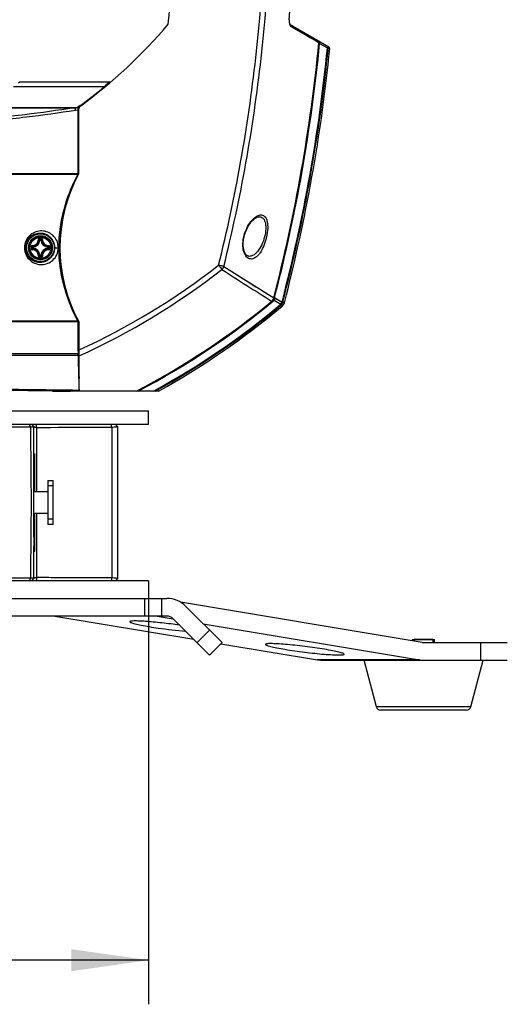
# Model space of a CAD drawing. Header units: millimetres. Extents: x 0 to 420, y 0 to 297.
# Tile 32 of 100: x 108 to 130, y 134 to 178. Entities that reach past the tile are written whole.
import ezdxf

# ---------------------------------------------------------------- set-up
doc = ezdxf.new("R2010")
doc.units = ezdxf.units.MM
doc.header["$LTSCALE"] = 23.1
doc.layers.get('0').update_dxf_attribs({"linetype": 'CONTINUOUS'})
for name, color, linetype in [('02___PRT_ALL_AXES', 7, 'CONTINUOUS'), ('06___PRT_ALL_SURFS', 7, 'CONTINUOUS'), ('AXES', 7, 'CONTINUOUS'), ('DIM_PILOTEES', 7, 'CONTINUOUS')]:
    doc.layers.add(name, color=color, linetype=linetype)
doc.styles.get("Standard").update_dxf_attribs({"font": 'txt', "width": 0.7})
doc.styles.add('TEXTSTYLE_4', font='txt')
doc.dimstyles.new('DIMSTYLE_5', dxfattribs={"dimtxt": 2.5, "dimasz": 3.5, "dimexe": 2, "dimexo": 0, "dimtad": 1, "dimlfac": 5, "dimdsep": 46, "dimtxsty": 'Standard', "dimblk": '_FILLED', "dimblk1": '_FILLED', "dimblk2": '_FILLED', "dimcen": 0, "dimazin": 2, "dimtp": 0.5, "dimtm": 0.5, "dimtfac": 1, "dimtofl": 0, "dimtmove": 0, "dimatfit": 3, "dimldrblk": '_FILLED', "dimfxl": 0, "dimtolj": 1, "dimarcsym": 0})

# ---------------------------------------------------------------- blocks, each defined once
blk = doc.blocks.new('_FILLED')
at = {"color": 0, "linetype": 'ByBlock'}
blk.add_solid([(0, 0), (-1, 0.143), (-1, -0.143)], dxfattribs=at)
blk = doc.blocks.new('*D13')
at = {"layer": 'DIM_PILOTEES', "color": 2, "linetype": 'Continuous'}
for p, q in [((79.75, 152.111), (79.75, 133.711)), ((113.35, 152.111), (113.35, 133.711)), ((79.75, 135.711), (96.55, 135.711)), ((113.35, 135.711), (96.55, 135.711))]:
    blk.add_line(p, q, dxfattribs=at)
at = {"layer": 'DIM_PILOTEES', "color": 2, "linetype": 'Continuous', "xscale": 3.5, "yscale": 3.5, "zscale": 3.5, "rotation": 180}
blk.add_blockref('_FILLED', (79.75, 135.711), dxfattribs=at)
at = {"layer": 'DIM_PILOTEES', "color": 2, "linetype": 'Continuous', "xscale": 3.5, "yscale": 3.5, "zscale": 3.5}
blk.add_blockref('_FILLED', (113.35, 135.711), dxfattribs=at)
at = {"layer": 'DIM_PILOTEES', "color": 2, "linetype": 'Continuous', "insert": (96.55, 138.836), "char_height": 2.5, "width": 13.03571, "attachment_point": 2, "line_spacing_factor": 0.9, "style": 'TEXTSTYLE_4'}
blk.add_mtext('{\\ftxt;\\W0.0001;\\H0.0001;\\~}{\\ftxt;\\W1.3333333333;\\H2.5; }{\\ftxt;\\W0.0001;\\H0.0001;\\~}{\\ftxt;\\W0.0001;\\H0.0001;\\~}{\\ftxt;\\W2.1428571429;\\H2.5; }{\\ftxt;\\W0.0001;\\H0.0001;\\~}', dxfattribs=at)

msp = doc.modelspace()

# ---------------------------------------------------------------- linework, layer by layer
at = {"color": 7, "linetype": 'Continuous'}
for p, q in [((119.7385, 178.3247), (119.7397, 178.3511)), ((119.7612, 178.1579), (119.7565, 178.1709)), ((119.7725, 178.1368), (121.5214, 177.1271)), ((119.7734, 178.1358), (119.7733, 178.1358)), ((119.8089, 178.0441), (119.9935, 177.9383)), ((119.8089, 178.0441), (121.0751, 177.3167)), ((121.0751, 177.3167), (121.1098, 177.2783)), ((121.1098, 177.2783), (121.465, 177.0731)), ((121.465, 177.0731), (121.5035, 177.0692)), ((121.5035, 177.0692), (121.5709, 177.0305)), ((107.5081, 175.5103), (107.4488, 175.4655)), ((111.5801, 175.5103), (107.5081, 175.5103)), ((111.5801, 175.5103), (111.3839, 175.3452)), ((111.5794, 175.5097), (111.5565, 175.4902)), ((111.5801, 175.5103), (111.5794, 175.5097)), ((111.3292, 175.2999), (107.2284, 175.2999)), ((111.3839, 175.3452), (111.3783, 175.3406)), ((82.936, 174.3652), (110.1647, 174.3652)), ((83.1372, 174.3545), (109.9636, 174.3545)), ((83.1373, 174.3531), (109.9635, 174.3531)), ((110.1572, 174.3577), (109.9636, 174.3545)), ((109.9636, 174.3531), (109.9636, 174.3545)), ((110.0323, 174.2545), (110.1548, 174.2565)), ((110.2494, 174.4543), (110.1279, 174.3652)), ((110.1522, 174.3828), (110.1281, 174.3652)), ((110.2498, 174.4543), (110.1522, 174.3828)), ((110.1548, 171.3769), (110.1548, 174.2565)), ((110.1647, 174.3652), (110.1572, 174.3577)), ((110.1647, 174.3652), (110.1647, 173.3179)), ((110.1804, 174.2756), (110.1804, 171.3457)), ((110.1804, 173.4007), (110.1647, 173.4007)), ((110.1647, 173.3179), (110.1804, 173.3179)), ((110.1654, 171.4519), (110.1654, 173.3179)), ((110.1602, 171.4519), (110.1654, 171.4519)), ((110.1602, 171.4519), (110.1602, 171.3769)), ((110.1445, 171.3352), (82.9456, 171.3352)), ((82.946, 171.3698), (110.1545, 171.3698)), ((110.1444, 171.3349), (110.149, 171.3321)), ((110.1548, 171.3769), (110.1602, 171.3769)), ((110.1602, 171.3937), (110.1804, 171.3973)), ((109.5507, 169.8519), (109.5453, 169.8519)), ((109.5776, 169.9608), (109.5787, 169.9644)), ((109.5787, 169.9604), (109.5798, 169.964)), ((109.5787, 169.9604), (109.6085, 169.9552)), ((108.4279, 168.3532), (108.408, 168.3543)), ((108.4279, 168.3731), (108.4729, 168.3731)), ((108.4279, 168.3532), (108.4279, 168.3731)), ((108.428, 168.3532), (108.4727, 168.3532)), ((108.4729, 168.3532), (108.4729, 168.3731)), ((108.4729, 168.3532), (108.4927, 168.3543)), ((107.7622, 168.0112), (107.7211, 168.0112)), ((108.1084, 168.0337), (108.0885, 168.0337)), ((108.0885, 167.9888), (108.0885, 168.0337)), ((108.1084, 167.9888), (108.0885, 167.9888)), ((108.1084, 168.0337), (108.1073, 168.0536)), ((108.1084, 167.9888), (108.1073, 167.9689)), ((108.1084, 167.9889), (108.1084, 168.0336)), ((108.7924, 168.0337), (108.7934, 168.0536)), ((108.7924, 168.0337), (108.8123, 168.0337)), ((108.7924, 168.0336), (108.7924, 167.9889)), ((108.7924, 167.9888), (108.8123, 167.9888)), ((108.7924, 167.9888), (108.7934, 167.9689)), ((108.8123, 168.0337), (108.8123, 167.9888)), ((109.0952, 168.0112), (109.262, 168.0112)), ((108.4279, 167.6692), (108.408, 167.6682)), ((108.4279, 167.6692), (108.4279, 167.6494)), ((108.4729, 167.6494), (108.4279, 167.6494)), ((108.4727, 167.6692), (108.428, 167.6692)), ((108.4729, 167.6692), (108.4927, 167.6682)), ((108.4729, 167.6692), (108.4729, 167.6494)), ((117.9115, 167.6207), (117.9109, 167.6207)), ((116.7642, 167.1608), (119.0289, 165.742)), ((109.5507, 166.1706), (109.5453, 166.1706)), ((109.5851, 166.0373), (109.5824, 166.046)), ((109.5835, 166.0463), (109.6146, 166.0463)), ((109.5862, 166.0376), (109.5835, 166.0463)), ((119.0506, 165.6314), (119.3429, 165.447)), ((119.1106, 165.726), (119.4024, 165.541)), ((119.3486, 165.4014), (119.4114, 165.3614)), ((119.446, 165.5553), (119.5091, 165.5159)), ((110.1545, 164.6527), (82.936, 164.6527)), ((110.1445, 164.6873), (82.945, 164.6873)), ((110.1602, 164.6456), (110.1548, 164.6456)), ((110.1548, 164.6456), (110.1548, 163.2115)), ((110.1602, 164.5706), (110.1602, 164.6456)), ((110.1602, 164.6305), (110.1771, 164.6275)), ((110.1654, 164.5706), (110.1602, 164.5706)), ((110.1647, 164.5932), (110.1647, 164.6275)), ((110.1654, 163.5793), (110.1654, 164.5706)), ((110.2104, 161.5112), (110.2104, 164.6124)), ((110.1654, 163.5793), (110.2104, 163.5793)), ((96.5504, 163.1426), (110.1554, 163.1438)), ((110.1682, 163.2667), (110.2104, 163.2719)), ((110.2023, 162.095), (110.2104, 162.0964)), ((110.2023, 162.025), (110.2023, 162.095)), ((110.2023, 162.0712), (110.2104, 162.0712)), ((110.2023, 162.025), (110.2089, 162.0183)), ((109.267, 161.5112), (109.809, 161.5112)), ((113.8032, 161.5112), (110.1804, 161.5112)), ((110.2017, 161.53), (110.2012, 161.5377)), ((110.2089, 161.5183), (110.2024, 161.5249)), ((108.008, 159.8757), (100.4978, 159.8757)), ((108.008, 159.8757), (107.9436, 160.0112)), ((108.1504, 159.9112), (108.0504, 160.0112)), ((108.1504, 154.9038), (108.1504, 159.9112)), ((108.282, 159.8514), (108.2478, 160.0112)), ((108.282, 156.9612), (108.282, 159.8514)), ((111.6872, 159.8625), (111.653, 160.0112)), ((111.6872, 159.8625), (111.6872, 153.06)), ((111.9504, 159.9112), (111.8504, 160.0112)), ((111.9504, 159.9112), (111.9504, 153.0112)), ((108.1504, 158.6612), (108.1904, 158.6612)), ((108.1904, 156.9612), (108.1904, 158.6612)), ((108.7904, 157.4612), (109.0304, 157.4612)), ((108.7904, 157.4612), (108.7904, 155.4612)), ((109.0304, 157.2112), (108.7904, 157.2112)), ((109.0304, 155.4612), (109.0304, 157.4612)), ((108.1904, 156.9612), (108.7904, 156.9612)), ((108.7904, 155.9612), (108.1904, 155.9612)), ((108.1904, 154.2612), (108.1904, 155.9612)), ((108.282, 153.0711), (108.282, 155.9612)), ((109.0304, 155.7112), (108.7904, 155.7112)), ((109.0304, 155.4612), (108.7904, 155.4612)), ((108.1504, 154.7599), (108.1504, 154.3617)), ((108.1504, 153.0112), (108.1504, 154.3397)), ((108.1504, 154.2612), (108.1904, 154.2612)), ((113.3504, 152.9112), (79.7504, 152.9112)), ((100.4978, 153.0468), (108.008, 153.0468)), ((108.008, 153.0468), (107.9436, 152.9112)), ((108.1504, 153.0112), (108.0504, 152.9112)), ((108.282, 153.0711), (108.2478, 152.9112)), ((111.6872, 153.06), (111.653, 152.9112)), ((111.9504, 153.0112), (111.8504, 152.9112)), ((113.3504, 152.9112), (113.3504, 152.1112)), ((78.9161, 152.1112), (114.1847, 152.1112)), ((113.1792, 151.3112), (113.1792, 152.1112)), ((113.9527, 151.3112), (113.9527, 152.1112)), ((125.7601, 150.1112), (114.7973, 151.9421)), ((116.6818, 150.1112), (115.0332, 151.7598)), ((114.1847, 151.3112), (101.1766, 151.3112)), ((109.1084, 151.3112), (115.4013, 150.2603)), ((113.7347, 151.3112), (114.4667, 151.189)), ((116.1161, 149.5455), (114.4675, 151.1941)), ((115.832, 150.961), (125.6363, 149.3236)), ((115.5504, 150.1112), (116.1161, 150.6769)), ((116.1161, 149.5455), (116.6818, 150.1112)), ((116.6262, 150.0557), (121.01, 149.3236)), ((126.242, 150.2512), (125.402, 150.2512)), ((125.7601, 150.1112), (129.6188, 150.1112)), ((128.4188, 149.3112), (128.4188, 150.1112)), ((125.6363, 149.3236), (121.01, 149.3236)), ((121.1588, 149.3112), (129.6188, 149.3112)), ((123.6826, 147.1999), (123.122, 149.3112)), ((127.9615, 147.1999), (128.522, 149.3112)), ((127.9615, 147.1999), (123.6826, 147.1999)), ((127.7682, 147.0512), (123.8759, 147.0512))]:
    msp.add_line(p, q, dxfattribs=at)
at = {"color": 2, "linetype": 'Continuous'}
for p, q in [((125.402, 150.2512), (125.402, 150.171)), ((126.242, 150.2512), (126.242, 150.1112))]:
    msp.add_line(p, q, dxfattribs=at)
at = {"color": 7, "linetype": 'Continuous'}
for points in [[(119.7565, 178.1709), (119.7521, 178.1858), (119.7479, 178.2034), (119.7443, 178.2235), (119.7414, 178.2459), (119.7394, 178.2705), (119.7383, 178.2968), (119.7385, 178.3248)], [(119.7725, 178.1368), (119.7716, 178.138), (119.7688, 178.1424), (119.7651, 178.1492), (119.7609, 178.1587)], [(119.7734, 178.1357), (119.7719, 178.1375), (119.7692, 178.1417), (119.7655, 178.1484), (119.7612, 178.1579)], [(119.9935, 177.9383), (120.3096, 177.7562), (120.447, 177.6775), (120.5777, 177.6024), (120.6997, 177.5324)], [(120.9138, 177.4093), (121.0019, 177.3591), (121.0751, 177.3167)], [(121.5035, 177.0692), (121.5234, 177.0578), (121.5516, 177.0415)], [(121.5516, 177.0415), (121.5607, 177.0363), (121.567, 177.0327), (121.5703, 177.0308), (121.5709, 177.0305)], [(111.5565, 175.4902), (111.5412, 175.4773), (111.5217, 175.4607), (111.497, 175.4399), (111.4667, 175.4144), (111.4294, 175.3832), (111.3834, 175.3453)], [(111.6307, 175.5242), (111.6237, 175.5203), (111.6117, 175.5154), (111.5993, 175.5121), (111.5865, 175.5105), (111.5801, 175.5103)], [(117.6808, 168.4897), (117.6887, 168.5236), (117.7058, 168.5889), (117.7258, 168.6544), (117.7487, 168.72), (117.7742, 168.7851), (117.8025, 168.8495), (117.8335, 168.9127), (117.8669, 168.9744), (117.9026, 169.0343), (117.9406, 169.0916), (117.9807, 169.1464), (118.0219, 169.1972), (118.0634, 169.2429), (118.1049, 169.2836), (118.1461, 169.3192), (118.1868, 169.3495), (118.2267, 169.3746), (118.2653, 169.394), (118.3019, 169.4077), (118.336, 169.4154), (118.3566, 169.4173)], [(117.9115, 167.6207), (117.8949, 167.6221), (117.8695, 167.6279), (117.8452, 167.6378), (117.8216, 167.652), (117.7982, 167.6709), (117.7755, 167.6945), (117.7537, 167.7227), (117.7332, 167.7554), (117.7144, 167.7921), (117.6975, 167.8328), (117.6826, 167.8769), (117.67, 167.9244), (117.6598, 167.9748), (117.6521, 168.0279), (117.6469, 168.0834), (117.6444, 168.1411), (117.6446, 168.2007), (117.6475, 168.2619), (117.6533, 168.3246), (117.6618, 168.3883), (117.6732, 168.4531), (117.6808, 168.4897)], [(116.7642, 167.1608), (117.0112, 167.0054), (117.2454, 166.858), (117.4668, 166.719), (117.6752, 166.5882), (117.8707, 166.4656), (118.0528, 166.3516), (118.2211, 166.2463), (118.3755, 166.1498), (118.5148, 166.0626), (118.642, 165.9833), (118.7581, 165.9107), (118.8622, 165.8459), (118.9535, 165.7894), (119.0289, 165.742)], [(119.4033, 165.3665), (119.4114, 165.3616), (119.4115, 165.3616)], [(119.501, 165.5209), (119.5089, 165.5157), (119.509, 165.5157)]]:
    msp.add_lwpolyline(points, dxfattribs=at)
for radius in [0.629, 0.5463, 0.5462, 0.5241, 0.4768]:
    msp.add_circle((108.4504, 168.0112), radius, dxfattribs=at)
for centre, radius, start, end in [((24.3254, 184.6112), 95.6087, 356.245194, 3.754806), ((46.0504, 184.6112), 68.5, 354.584263, 360), ((96.5504, 193.1512), 23.2, 306.22981, 319.70121), ((120.4978, 178.2996), 0.7705, 176.23792, 178.59207), ((119.7304, 178.0717), 0.0774, 56.35136, 59.99535), ((119.7291, 178.0699), 0.0797, 40.99731, 56.28686), ((46.0504, 184.6112), 75.3785, 345.503144, 354.446651), ((46.0504, 184.6112), 75.4168, 345.510652, 354.420183), ((46.0504, 184.6112), 75.7904, 345.426743, 354.291894), ((46.0504, 184.6112), 75.8291, 345.445503, 354.291894), ((121.4714, 177.0405), 0.1, 354.26787, 60), ((96.5508, 193.0531), 23.0993, 306.37372, 309.77531), ((96.6427, 193.0638), 23.0489, 309.58276, 309.74121), ((110.1071, 174.4591), 0.1085, 300.10261, 305.94427), ((96.5504, 193.1522), 23.2, 305.95061, 306.22856), ((110.3804, 174.2756), 0.2, 126.22981, 180), ((110.1015, 171.3519), 0.1, 37.88689, 54.07448), ((116.3124, 168.0112), 6.98, 151.46315, 208.90235), ((110.0638, 171.3772), 0.091, 332.31637, 351.47587), ((110.0647, 171.3769), 0.0955, 332.04819, 360), ((110.0643, 171.377), 0.0905, 351.5348, 355.42891), ((110.0662, 171.3769), 0.0886, 355.43207, 359.99908), ((116.3917, 167.8798), 7.1248, 163.01817, 163.93144), ((109.5252, 169.9519), 0.1, 282.06827, 309.12942), ((108.0859, 168.3757), 0.2897, 268.17207, 1.82796), ((108.0904, 168.3712), 0.3181, 273.05443, 356.94557), ((108.0904, 168.3712), 0.338, 273.05265, 356.94689), ((107.819, 167.7616), 0.8357, 45.17745, 48.24823), ((108.4542, 146.6337), 21.7952, 89.86577, 90.15439), ((108.4502, 146.8005), 21.6048, 89.85515, 90.14377), ((107.7572, 167.7376), 0.924, 43.4585, 46.26692), ((109.1432, 167.7379), 0.9236, 133.73238, 136.54208), ((108.8104, 168.3712), 0.338, 183.05295, 266.94717), ((109.0824, 167.7609), 0.8366, 131.75367, 134.82104), ((108.8104, 168.3712), 0.3181, 183.05435, 266.94564), ((108.8149, 168.3757), 0.2897, 178.17193, 271.82799), ((108.8181, 168.379), 0.2723, 178.23187, 271.75938), ((129.8274, 168.0113), 21.7947, 179.85599, 180.0003), ((129.8279, 168.0112), 21.7951, 179.99989, 180.1442), ((129.6618, 168.0113), 21.6055, 179.85574, 180.00005), ((129.6617, 168.0112), 21.6054, 179.99995, 180.14426), ((108.724, 168.7044), 0.9239, 223.73294, 226.54151), ((108.7241, 167.3181), 0.924, 133.4585, 136.2669), ((108.0826, 167.6435), 0.2723, 358.23187, 91.75938), ((108.7002, 168.6427), 0.8358, 221.75229, 224.82249), ((108.7001, 167.3798), 0.8357, 135.17745, 138.24821), ((108.0859, 167.6467), 0.2897, 358.17201, 91.82792), ((108.0904, 167.6512), 0.3181, 3.05443, 86.94557), ((108.0904, 167.6512), 0.338, 3.05292, 86.94713), ((108.8104, 167.6512), 0.338, 93.05293, 176.94717), ((108.8104, 167.6512), 0.3181, 93.05435, 176.94557), ((108.8149, 167.6467), 0.2897, 88.17194, 181.82796), ((108.2002, 168.6431), 0.8364, 315.17877, 318.24694), ((108.2, 167.3792), 0.8366, 41.75367, 44.82104), ((108.177, 168.7042), 0.9236, 313.45798, 316.26747), ((108.177, 167.3184), 0.9236, 43.73233, 46.54208), ((87.2389, 168.0113), 21.6055, 359.99995, 0.14426), ((87.2389, 168.0112), 21.6055, 359.85574, 0.00005), ((87.0729, 168.0113), 21.7951, 359.99989, 0.1442), ((87.0733, 168.0111), 21.7947, 359.85599, 0.0003), ((107.8189, 168.261), 0.8358, 311.75227, 314.82249), ((108.451, 189.3888), 21.7952, 269.85405, 270.14267), ((107.7572, 168.2849), 0.9239, 313.73294, 316.54151), ((108.4504, 189.2221), 21.6049, 269.85569, 270.14432), ((109.1436, 168.2849), 0.924, 223.4585, 226.26691), ((109.0818, 168.2609), 0.8357, 225.17745, 228.24822), ((96.7553, 192.6456), 32.2099, 294.69145, 307.87164), ((96.7569, 192.6455), 32.4528, 294.49134, 307.86798), ((363.654, 551.1061), 456.6338, 237.257624, 237.59304), ((116.3977, 168.1444), 7.131, 196.06885, 197.11324), ((109.5252, 166.0706), 0.1, 51.13588, 77.93119), ((96.5504, 192.6512), 35.1615, 297.67126, 309.78516), ((118.6571, 165.9469), 0.5044, 321.27019, 334.0219), ((96.5504, 192.6512), 35.1232, 297.55179, 309.59486), ((96.5504, 192.6512), 35.4904, 298.6674, 309.9573), ((96.5504, 192.6512), 35.5291, 298.78119, 309.91711), ((118.9491, 165.7619), 0.5042, 321.35594, 334.02821), ((119.2187, 165.5914), 0.3, 309.95324, 345.42864), ((110.0647, 164.6456), 0.0955, 0, 27.95181), ((110.0662, 164.6456), 0.0886, 0.00085, 4.56786), ((110.1015, 164.6706), 0.1, 305.55055, 331.67581), ((110.1704, 164.5881), 0.04, 10.02558, 80.28518), ((110.2368, 164.657), 0.04, 208.90235, 213.88348), ((110.1704, 164.6124), 0.04, 0, 33.88348), ((207.3892, 165.5086), 97.2468, 181.320839, 182.011612), ((96.5504, 192.6512), 33.4748, 294.06836, 294.08351), ((98.5944, -621.7247), 783.3541, 89.238907, 89.5958547), ((101.7156, -372.8318), 534.4416, 89.090263, 89.219051), ((110.8059, 161.5649), 0.6053, 182.09377, 182.57135), ((-89.4748, 156.4612), 197.5123, 359.009465, 0.990529), ((108.4303, 154.9324), 0.3288, 210.14009, 211.63911), ((114.1847, 150.9112), 1.2, 45, 90), ((114.1847, 150.9112), 0.4, 45, 90), ((123.8759, 147.2512), 0.2, 194.86828, 270), ((127.7682, 147.2512), 0.2, 270, 345.13172)]:
    msp.add_arc(centre, radius, start, end, dxfattribs=at)
for centre, major_axis, start_param, end_param in [((96.5504, 161.2796), (18.2712, 0), 0.8215589, 1.1437687), ((109.267, 161.5182), (0.4, 0), -2.3200338, -1.5707963)]:
    msp.add_ellipse(centre, major_axis=major_axis, ratio=0.0174551, start_param=start_param, end_param=end_param, dxfattribs=at)
for points, knots in [([(116.5288, 167.2195), (117.297, 170.313), (118.4243, 176.6097), (118.8505, 186.1896), (118.007, 195.7418), (116.6061, 201.9834), (115.7037, 205.0404)], [0, 0, 0, 0, 0.2499996, 0.4999994, 0.7499992, 1, 1, 1, 1]), ([(116.7642, 167.1608), (117.5352, 170.2647), (118.6664, 176.5827), (119.0941, 186.1949), (118.2476, 195.7794), (116.8419, 202.0421), (115.9363, 205.1094)], [0, 0, 0, 0, 0.2499996, 0.4999994, 0.7499992, 1, 1, 1, 1]), ([(119.7275, 178.3185), (119.7272, 178.3038), (119.7274, 178.2483), (119.734, 178.1926), (119.7444, 178.1532)], [0, 0, 0, 0, 0.2654477, 1, 1, 1, 1]), ([(119.7444, 178.1532), (119.7508, 178.1293), (119.765, 178.0887), (119.793, 178.0532), (119.8089, 178.0441)], [0, 0, 0, 0, 0.574537, 1, 1, 1, 1]), ([(119.7893, 178.1221), (119.7936, 178.1171), (119.809, 178.0943), (119.8125, 178.0645), (119.8089, 178.0441)], [0, 0, 0, 0, 0.2433585, 1, 1, 1, 1]), ([(121.0264, 177.4129), (121.0426, 177.4035), (121.0701, 177.3746), (121.0771, 177.3354), (121.0751, 177.3167)], [0, 0, 0, 0, 0.4987498, 1, 1, 1, 1]), ([(121.0992, 177.3708), (121.111, 177.364), (121.1257, 177.3286), (121.1169, 177.2962), (121.1098, 177.2783)], [0, 0, 0, 0, 0.4142757, 1, 1, 1, 1]), ([(121.4544, 177.1657), (121.4707, 177.1563), (121.4984, 177.1274), (121.5054, 177.088), (121.5035, 177.0692)], [0, 0, 0, 0, 0.4992927, 1, 1, 1, 1]), ([(121.4544, 177.1657), (121.4662, 177.1589), (121.4809, 177.1235), (121.4721, 177.091), (121.465, 177.0731)], [0, 0, 0, 0, 0.4143351, 1, 1, 1, 1]), ([(109.9635, 174.3531), (109.2291, 174.2335), (107.6764, 174.0195), (106.1172, 173.8618), (105.2973, 173.7911)], [0, 0, 0, 0, 0.4748419, 1, 1, 1, 1]), ([(105.3421, 173.6925), (106.1661, 173.7632), (107.7333, 173.9209), (109.2941, 174.135), (110.0323, 174.2545)], [0, 0, 0, 0, 0.52516, 1, 1, 1, 1]), ([(109.9636, 174.3545), (109.9825, 174.3541), (110.023, 174.3236), (110.0321, 174.2789), (110.0324, 174.2545)], [0, 0, 0, 0, 0.4367733, 1, 1, 1, 1]), ([(109.9636, 174.3531), (109.9724, 174.3515), (110.0114, 174.333), (110.0295, 174.2872), (110.0323, 174.2545)], [0, 0, 0, 0, 0.2139305, 1, 1, 1, 1]), ([(110.1548, 174.2565), (110.1548, 174.2713), (110.1553, 174.2965), (110.1545, 174.3289), (110.1574, 174.3465), (110.1557, 174.3562), (110.1572, 174.3577)], [0, 0, 0, 0, 0.4388092, 0.7538888, 0.9356135, 1, 1, 1, 1]), ([(110.1445, 171.3352), (109.874, 170.8254), (109.4348, 169.7466), (109.2758, 168.588), (109.2758, 168.0112)], [0, 0, 0, 0, 0.5001587, 1, 1, 1, 1]), ([(117.6668, 168.4924), (117.6966, 168.6278), (117.7826, 168.8776), (117.97, 169.189), (118.1564, 169.3818), (118.3097, 169.4716), (118.4148, 169.5028), (118.5161, 169.4974), (118.6063, 169.4487), (118.6764, 169.359), (118.7248, 169.234), (118.7515, 169.0773), (118.7575, 168.8245), (118.7288, 168.6257), (118.6985, 168.4912)], [0, 0, 0, 0, 0.166292, 0.3137445, 0.4337802, 0.4829639, 0.5255292, 0.5636328, 0.6015494, 0.6447231, 0.697316, 0.760907, 0.8345786, 1, 1, 1, 1]), ([(118.3566, 169.4173), (118.3866, 169.4184), (118.4475, 169.4112), (118.5308, 169.3643), (118.5964, 169.2821), (118.6415, 169.1689), (118.6657, 169.0285), (118.6696, 168.8045), (118.6411, 168.6291), (118.6116, 168.5112)], [0, 0, 0, 0, 0.0839653, 0.1678384, 0.2615139, 0.3731472, 0.5062059, 0.6590666, 1, 1, 1, 1]), ([(109.262, 168.0112), (109.262, 168.1222), (109.2136, 168.3354), (109.0279, 168.5819), (108.7856, 168.7314), (108.5155, 168.7873), (108.236, 168.7474), (107.9728, 168.6012), (107.7722, 168.3459), (107.7211, 168.1241), (107.7211, 168.0112)], [0, 0, 0, 0, 0.1393154, 0.2639139, 0.3781258, 0.4893662, 0.603561, 0.7255428, 0.8583426, 1, 1, 1, 1]), ([(107.7622, 168.0112), (107.7623, 168.111), (107.8067, 168.3065), (107.9818, 168.5315), (108.2109, 168.6595), (108.4532, 168.6934), (108.6861, 168.6431), (108.8944, 168.5112), (109.0538, 168.295), (109.0952, 168.1086), (109.0952, 168.0112)], [0, 0, 0, 0, 0.1436367, 0.2773675, 0.3990997, 0.5122987, 0.6222967, 0.7354704, 0.8597557, 1, 1, 1, 1]), ([(108.0744, 168.1069), (108.111, 168.1058), (108.1858, 168.1187), (108.2806, 168.1811), (108.343, 168.276), (108.3559, 168.3508), (108.3548, 168.3875)], [0, 0, 0, 0, 0.2490625, 0.4999999, 0.7509333, 1, 1, 1, 1]), ([(108.3955, 168.4288), (108.3849, 168.4287), (108.3631, 168.4199), (108.3544, 168.3979), (108.3548, 168.3875)], [0, 0, 0, 0, 0.5022018, 1, 1, 1, 1]), ([(108.3547, 168.3873), (108.3572, 168.3874), (108.3618, 168.3874), (108.3681, 168.3871), (108.3724, 168.3864), (108.375, 168.3857), (108.3754, 168.385)], [0, 0, 0, 0, 0.3504614, 0.6583138, 0.8829434, 1, 1, 1, 1]), ([(108.396, 168.4052), (108.3907, 168.4053), (108.3798, 168.4011), (108.3753, 168.3902), (108.3754, 168.385)], [0, 0, 0, 0, 0.5044426, 1, 1, 1, 1]), ([(108.3955, 168.4288), (108.3955, 168.426), (108.3955, 168.4208), (108.3955, 168.4138), (108.3958, 168.4087), (108.3958, 168.406), (108.396, 168.4052)], [0, 0, 0, 0, 0.3476934, 0.6630046, 0.893287, 1, 1, 1, 1]), ([(108.4279, 168.3731), (108.423, 168.3731), (108.4129, 168.3691), (108.4083, 168.3592), (108.408, 168.3543)], [0, 0, 0, 0, 0.4999794, 1, 1, 1, 1]), ([(108.5053, 168.4288), (108.5053, 168.426), (108.5052, 168.4208), (108.5052, 168.4138), (108.505, 168.4087), (108.505, 168.406), (108.5048, 168.4052)], [0, 0, 0, 0, 0.3477007, 0.6630146, 0.8932973, 1, 1, 1, 1]), ([(108.5253, 168.385), (108.5254, 168.3902), (108.521, 168.4011), (108.5101, 168.4053), (108.5048, 168.4052)], [0, 0, 0, 0, 0.495553, 1, 1, 1, 1]), ([(108.546, 168.3874), (108.5462, 168.3927), (108.5442, 168.4036), (108.5352, 168.4173), (108.5215, 168.4265), (108.5107, 168.4288), (108.5053, 168.4288)], [0, 0, 0, 0, 0.248355, 0.4978717, 0.7486497, 1, 1, 1, 1]), ([(108.546, 168.3873), (108.5436, 168.3874), (108.539, 168.3874), (108.5327, 168.3871), (108.5284, 168.3864), (108.5258, 168.3857), (108.5253, 168.385)], [0, 0, 0, 0, 0.3504667, 0.6583219, 0.8829501, 1, 1, 1, 1]), ([(118.6985, 168.4912), (118.6686, 168.3584), (118.5925, 168.1138), (118.4536, 167.8395), (118.3222, 167.6708), (118.2023, 167.5584), (118.062, 167.4904), (117.9239, 167.5059), (117.8317, 167.556), (117.7522, 167.6426), (117.6608, 167.8168), (117.6113, 168.1116), (117.6377, 168.3604), (117.6668, 168.4924)], [0, 0, 0, 0, 0.1670932, 0.3129379, 0.3745791, 0.4282704, 0.5149737, 0.5538526, 0.594586, 0.6410535, 0.6959778, 0.8340755, 1, 1, 1, 1]), ([(118.6116, 168.5112), (118.5804, 168.3864), (118.5008, 168.1579), (118.355, 167.9059), (118.2193, 167.756), (118.1189, 167.6779), (118.0161, 167.6299), (117.945, 167.6196), (117.9115, 167.6207)], [0, 0, 0, 0, 0.3211038, 0.6008032, 0.7196016, 0.8241316, 0.9163037, 1, 1, 1, 1]), ([(107.7211, 168.0112), (107.7211, 167.8984), (107.7722, 167.6766), (107.9728, 167.4213), (108.236, 167.2751), (108.5155, 167.2351), (108.7856, 167.2911), (109.0279, 167.4406), (109.2136, 167.687), (109.262, 167.9003), (109.262, 168.0112)], [0, 0, 0, 0, 0.141658, 0.2744579, 0.3964397, 0.5106346, 0.6218749, 0.7360867, 0.860685, 1, 1, 1, 1]), ([(109.0952, 168.0112), (109.0952, 167.9138), (109.0538, 167.7275), (108.8943, 167.5112), (108.686, 167.3794), (108.4531, 167.3291), (108.2108, 167.363), (107.9818, 167.491), (107.8067, 167.716), (107.7623, 167.9115), (107.7622, 168.0112)], [0, 0, 0, 0, 0.1402539, 0.2645629, 0.377748, 0.4877461, 0.6009363, 0.7226512, 0.8563634, 1, 1, 1, 1]), ([(108.0744, 168.1069), (108.069, 168.107), (108.0581, 168.1051), (108.0443, 168.0961), (108.0351, 168.0824), (108.0329, 168.0715), (108.0329, 168.0661)], [0, 0, 0, 0, 0.2485646, 0.4980691, 0.7487611, 1, 1, 1, 1]), ([(108.0329, 168.0661), (108.0356, 168.0661), (108.0408, 168.0661), (108.0478, 168.066), (108.0529, 168.0658), (108.0556, 168.0658), (108.0564, 168.0656)], [0, 0, 0, 0, 0.3477068, 0.663025, 0.8933073, 1, 1, 1, 1]), ([(108.0329, 167.9563), (108.0356, 167.9563), (108.0408, 167.9564), (108.0478, 167.9564), (108.0529, 167.9566), (108.0556, 167.9566), (108.0564, 167.9568)], [0, 0, 0, 0, 0.3476943, 0.6630035, 0.8932871, 1, 1, 1, 1]), ([(108.0329, 167.9563), (108.0329, 167.9458), (108.0417, 167.9239), (108.0638, 167.9153), (108.0743, 167.9156)], [0, 0, 0, 0, 0.5021924, 1, 1, 1, 1]), ([(108.0766, 168.0862), (108.0715, 168.0863), (108.0605, 168.0818), (108.0564, 168.0709), (108.0564, 168.0656)], [0, 0, 0, 0, 0.4955564, 1, 1, 1, 1]), ([(108.0564, 167.9568), (108.0564, 167.9516), (108.0605, 167.9406), (108.0715, 167.9362), (108.0766, 167.9363)], [0, 0, 0, 0, 0.5044406, 1, 1, 1, 1]), ([(108.0743, 168.1069), (108.0742, 168.1044), (108.0742, 168.0998), (108.0745, 168.0935), (108.0753, 168.0892), (108.076, 168.0866), (108.0766, 168.0862)], [0, 0, 0, 0, 0.3504658, 0.6583209, 0.8829489, 1, 1, 1, 1]), ([(108.0743, 167.9156), (108.0742, 167.9181), (108.0742, 167.9227), (108.0745, 167.9289), (108.0753, 167.9333), (108.076, 167.9358), (108.0766, 167.9363)], [0, 0, 0, 0, 0.3504655, 0.6583199, 0.8829489, 1, 1, 1, 1]), ([(108.1073, 168.0536), (108.1024, 168.0533), (108.0925, 168.0487), (108.0886, 168.0386), (108.0885, 168.0337)], [0, 0, 0, 0, 0.5000206, 1, 1, 1, 1]), ([(108.0885, 167.9888), (108.0886, 167.9839), (108.0925, 167.9738), (108.1024, 167.9692), (108.1073, 167.9689)], [0, 0, 0, 0, 0.4999794, 1, 1, 1, 1]), ([(108.8265, 167.9156), (108.7899, 167.9167), (108.715, 167.9038), (108.6202, 167.8414), (108.5578, 167.7465), (108.5449, 167.6717), (108.546, 167.635)], [0, 0, 0, 0, 0.2490653, 0.5000011, 0.7509345, 1, 1, 1, 1]), ([(108.8123, 168.0337), (108.8122, 168.0386), (108.8082, 168.0487), (108.7983, 168.0533), (108.7934, 168.0536)], [0, 0, 0, 0, 0.4999794, 1, 1, 1, 1]), ([(108.8265, 168.1069), (108.8266, 168.1044), (108.8266, 168.0998), (108.8262, 168.0935), (108.8255, 168.0892), (108.8248, 168.0866), (108.8241, 168.0862)], [0, 0, 0, 0, 0.3504655, 0.6583199, 0.8829489, 1, 1, 1, 1]), ([(108.8444, 168.0656), (108.8444, 168.0709), (108.8402, 168.0818), (108.8293, 168.0863), (108.8241, 168.0862)], [0, 0, 0, 0, 0.5044406, 1, 1, 1, 1]), ([(108.8241, 167.9363), (108.8293, 167.9362), (108.8402, 167.9406), (108.8444, 167.9516), (108.8444, 167.9568)], [0, 0, 0, 0, 0.4955565, 1, 1, 1, 1]), ([(108.8265, 167.9156), (108.8266, 167.9181), (108.8266, 167.9227), (108.8262, 167.9289), (108.8255, 167.9333), (108.8248, 167.9358), (108.8241, 167.9363)], [0, 0, 0, 0, 0.3504663, 0.6583217, 0.8829496, 1, 1, 1, 1]), ([(108.8679, 168.0661), (108.8679, 168.0767), (108.8591, 168.0986), (108.8369, 168.1072), (108.8265, 168.1069)], [0, 0, 0, 0, 0.5021924, 1, 1, 1, 1]), ([(108.8265, 167.9156), (108.8318, 167.9154), (108.8427, 167.9174), (108.8565, 167.9264), (108.8657, 167.9401), (108.8679, 167.951), (108.8679, 167.9563)], [0, 0, 0, 0, 0.2485463, 0.4980608, 0.7487583, 1, 1, 1, 1]), ([(108.8679, 168.0661), (108.8652, 168.0661), (108.86, 168.0661), (108.8529, 168.0661), (108.8479, 168.0658), (108.8452, 168.0658), (108.8444, 168.0656)], [0, 0, 0, 0, 0.3476943, 0.6630035, 0.8932871, 1, 1, 1, 1]), ([(108.8679, 167.9563), (108.8652, 167.9563), (108.86, 167.9564), (108.8529, 167.9564), (108.8479, 167.9566), (108.8452, 167.9566), (108.8444, 167.9568)], [0, 0, 0, 0, 0.3476994, 0.6630124, 0.8932952, 1, 1, 1, 1]), ([(109.2758, 168.0112), (109.2758, 167.4345), (109.4348, 166.2758), (109.874, 165.1971), (110.1445, 164.6873)], [0, 0, 0, 0, 0.4998423, 1, 1, 1, 1]), ([(108.3548, 167.6351), (108.3544, 167.6246), (108.3631, 167.6025), (108.3849, 167.5937), (108.3955, 167.5937)], [0, 0, 0, 0, 0.4976309, 1, 1, 1, 1]), ([(108.3547, 167.6352), (108.3572, 167.6351), (108.3618, 167.635), (108.3681, 167.6354), (108.3724, 167.6361), (108.375, 167.6368), (108.3754, 167.6375)], [0, 0, 0, 0, 0.3504667, 0.6583219, 0.8829501, 1, 1, 1, 1]), ([(108.3754, 167.6375), (108.3753, 167.6323), (108.3798, 167.6214), (108.3907, 167.6172), (108.396, 167.6173)], [0, 0, 0, 0, 0.495553, 1, 1, 1, 1]), ([(108.3955, 167.5937), (108.3955, 167.5964), (108.3955, 167.6016), (108.3956, 167.6087), (108.3958, 167.6138), (108.3958, 167.6164), (108.396, 167.6173)], [0, 0, 0, 0, 0.3477007, 0.6630146, 0.8932973, 1, 1, 1, 1]), ([(108.5048, 167.6173), (108.5101, 167.6172), (108.521, 167.6214), (108.5254, 167.6323), (108.5253, 167.6375)], [0, 0, 0, 0, 0.5044423, 1, 1, 1, 1]), ([(108.5053, 167.5937), (108.5053, 167.5964), (108.5053, 167.6016), (108.5052, 167.6087), (108.505, 167.6138), (108.505, 167.6164), (108.5048, 167.6173)], [0, 0, 0, 0, 0.3476934, 0.6630046, 0.893287, 1, 1, 1, 1]), ([(108.5053, 167.5937), (108.5158, 167.5937), (108.5377, 167.6025), (108.5463, 167.6246), (108.546, 167.635)], [0, 0, 0, 0, 0.5021764, 1, 1, 1, 1]), ([(108.546, 167.6352), (108.5436, 167.6351), (108.539, 167.635), (108.5327, 167.6354), (108.5284, 167.6361), (108.5258, 167.6368), (108.5253, 167.6375)], [0, 0, 0, 0, 0.3504682, 0.6583239, 0.8829519, 1, 1, 1, 1]), ([(116.7642, 167.1608), (116.7489, 167.1645), (116.6705, 167.1845), (116.592, 167.2042), (116.5288, 167.2195)], [0, 0, 0, 0, 0.1955264, 1, 1, 1, 1]), ([(116.5288, 167.2195), (116.5431, 167.2008), (116.5932, 167.1367), (116.6433, 167.0726), (116.6778, 167.0264)], [0, 0, 0, 0, 0.2901896, 1, 1, 1, 1]), ([(119.0305, 165.7423), (119.0269, 165.7272), (119.0081, 165.6688), (118.9709, 165.6163), (118.9363, 165.5863)], [0, 0, 0, 0, 0.2528676, 1, 1, 1, 1]), ([(118.9363, 165.5863), (118.9492, 165.5939), (118.9803, 165.6054), (119.0107, 165.6176), (119.0272, 165.6246)], [0, 0, 0, 0, 0.4537737, 1, 1, 1, 1]), ([(119.0685, 165.7419), (119.0663, 165.7315), (119.0565, 165.6912), (119.0415, 165.6521), (119.0272, 165.6246)], [0, 0, 0, 0, 0.2558894, 1, 1, 1, 1]), ([(119.0289, 165.742), (119.029, 165.7418), (119.0298, 165.741), (119.0303, 165.7424), (119.0307, 165.7429)], [0, 0, 0, 0, 0.2645014, 1, 1, 1, 1]), ([(119.0305, 165.7423), (119.0341, 165.7455), (119.0488, 165.745), (119.0605, 165.7417), (119.0685, 165.7419)], [0, 0, 0, 0, 0.3765693, 1, 1, 1, 1]), ([(119.3429, 165.447), (119.3436, 165.4414), (119.3455, 165.4262), (119.3479, 165.411), (119.3486, 165.4014)], [0, 0, 0, 0, 0.3677022, 1, 1, 1, 1]), ([(119.4024, 165.541), (119.4077, 165.5428), (119.4223, 165.5475), (119.4369, 165.5521), (119.446, 165.5553)], [0, 0, 0, 0, 0.3678331, 1, 1, 1, 1]), ([(110.1682, 163.267), (110.1677, 163.2875), (110.1659, 163.3915), (110.1654, 163.4956), (110.1654, 163.5793)], [0, 0, 0, 0, 0.1967443, 1, 1, 1, 1]), ([(96.5504, 163.2212), (97.7958, 163.2212), (102.3306, 163.2206), (106.8654, 163.2174), (110.1548, 163.2115)], [0, 0, 0, 0, 0.2746288, 1, 1, 1, 1]), ([(110.1554, 163.1438), (110.1553, 163.1483), (110.1549, 163.1709), (110.1548, 163.1935), (110.1548, 163.2115)], [0, 0, 0, 0, 0.1993485, 1, 1, 1, 1]), ([(110.1554, 163.1438), (110.1588, 162.9931), (110.1716, 162.4594), (110.1869, 161.9257), (110.201, 161.5428)], [0, 0, 0, 0, 0.2822708, 1, 1, 1, 1]), ([(96.5504, 161.6254), (99.0184, 161.6254), (103.5692, 161.6101), (108.1199, 161.5617), (110.2024, 161.5249)], [0, 0, 0, 0, 0.5423131, 1, 1, 1, 1]), ([(110.191, 161.5161), (110.1428, 161.5134), (110.0154, 161.5123), (109.8881, 161.5112), (109.809, 161.5112)], [0, 0, 0, 0, 0.3790873, 1, 1, 1, 1]), ([(110.209, 161.5182), (110.209, 161.5167), (110.1994, 161.518), (110.1955, 161.5164), (110.191, 161.5161)], [0, 0, 0, 0, 0.2565548, 1, 1, 1, 1]), ([(110.2024, 161.5249), (110.2021, 161.5252), (110.2021, 161.5272), (110.2018, 161.5288), (110.2017, 161.53)], [0, 0, 0, 0, 0.2900673, 1, 1, 1, 1]), ([(108.1504, 159.9112), (108.1504, 159.9066), (108.1346, 159.8972), (108.1078, 159.8902), (108.0622, 159.8816), (108.0277, 159.8776), (108.008, 159.8757)], [0, 0, 0, 0, 0.0936071, 0.2950564, 0.6031853, 1, 1, 1, 1]), ([(108.282, 159.8514), (108.2567, 159.8541), (108.2207, 159.8602), (108.1791, 159.8763), (108.1628, 159.8873), (108.1574, 159.8938)], [0, 0, 0, 0, 0.5714164, 0.8101495, 1, 1, 1, 1]), ([(111.6872, 159.8625), (111.4121, 159.8618), (110.277, 159.8586), (109.142, 159.8548), (108.282, 159.8514)], [0, 0, 0, 0, 0.2423341, 1, 1, 1, 1]), ([(111.9504, 159.9112), (111.9504, 159.9081), (111.9436, 159.9007), (111.9182, 159.8902), (111.8652, 159.8785), (111.784, 159.8686), (111.7214, 159.8642), (111.6872, 159.8625)], [0, 0, 0, 0, 0.034379, 0.0959045, 0.3093958, 0.6227635, 1, 1, 1, 1]), ([(108.1504, 154.9038), (108.1504, 154.8729), (108.1475, 154.8072), (108.1425, 154.6664), (108.1444, 154.5564), (108.1469, 154.4812)], [0, 0, 0, 0, 0.219764, 0.4665042, 1, 1, 1, 1]), ([(108.1504, 154.3397), (108.1504, 154.3514), (108.1498, 154.3986), (108.148, 154.4457), (108.1469, 154.4812)], [0, 0, 0, 0, 0.2470095, 1, 1, 1, 1]), ([(108.008, 153.0468), (108.0277, 153.0448), (108.0623, 153.0409), (108.1079, 153.0322), (108.1346, 153.0253), (108.1504, 153.0159), (108.1504, 153.0112)], [0, 0, 0, 0, 0.3975494, 0.7057348, 0.9067835, 1, 1, 1, 1]), ([(108.1667, 153.0373), (108.1811, 153.048), (108.2202, 153.0619), (108.2597, 153.0687), (108.282, 153.0711)], [0, 0, 0, 0, 0.4446316, 1, 1, 1, 1]), ([(108.282, 153.0711), (108.5745, 153.0699), (109.7095, 153.0656), (110.8446, 153.0622), (111.6872, 153.06)], [0, 0, 0, 0, 0.2576823, 1, 1, 1, 1]), ([(111.6872, 153.06), (111.7214, 153.0583), (111.7841, 153.0539), (111.8653, 153.0439), (111.9182, 153.0322), (111.9436, 153.0217), (111.9504, 153.0143), (111.9504, 153.0112)], [0, 0, 0, 0, 0.3776258, 0.6910923, 0.9044615, 0.965776, 1, 1, 1, 1]), ([(112.5004, 151.0565), (112.4995, 151.0489), (112.5222, 151.0297), (112.5652, 151.012), (112.6406, 150.9862), (112.7923, 150.9461), (113.0446, 150.8922), (113.2628, 150.8534), (113.3864, 150.8328)], [0, 0, 0, 0, 0.0249258, 0.0783664, 0.163008, 0.2780449, 0.592179, 1, 1, 1, 1]), ([(114.7641, 150.8984), (114.4946, 150.9374), (114.0947, 150.9884), (113.5765, 151.0415), (113.2308, 151.0705), (112.9393, 151.0873), (112.7204, 151.0928), (112.5826, 151.0858), (112.5206, 151.0746), (112.5011, 151.0627), (112.5004, 151.0565)], [0, 0, 0, 0, 0.358242, 0.5300349, 0.6848938, 0.8148111, 0.913126, 0.9750541, 0.9917505, 1, 1, 1, 1]), ([(113.3864, 150.8328), (113.5177, 150.8109), (114.0675, 150.7259), (114.6202, 150.6593), (115.0417, 150.621)], [0, 0, 0, 0, 0.2392097, 1, 1, 1, 1]), ([(118.6476, 150.0298), (118.6467, 150.0222), (118.6695, 150.0031), (118.7125, 149.9854), (118.7879, 149.9596), (118.9396, 149.9195), (119.1919, 149.8656), (119.4101, 149.8268), (119.5337, 149.8062)], [0, 0, 0, 0, 0.0249258, 0.0783664, 0.163008, 0.2780449, 0.592179, 1, 1, 1, 1]), ([(121.3337, 149.8062), (121.038, 149.8555), (120.5876, 149.9194), (119.9926, 149.9884), (119.5711, 150.0289), (119.2087, 150.0552), (118.9537, 150.0648), (118.7987, 150.0633), (118.7203, 150.0568), (118.6749, 150.0503), (118.6485, 150.0373), (118.6476, 150.0298)], [0, 0, 0, 0, 0.3320889, 0.5036912, 0.6635682, 0.8009249, 0.9065755, 0.9452692, 0.973685, 0.9916265, 1, 1, 1, 1]), ([(119.5337, 149.8062), (119.8294, 149.7568), (120.2798, 149.6929), (120.8748, 149.6239), (121.2962, 149.5834), (121.6587, 149.5571), (121.9136, 149.5475), (122.0686, 149.549), (122.147, 149.5555), (122.1924, 149.562), (122.2188, 149.575), (122.2197, 149.5825)], [0, 0, 0, 0, 0.3320889, 0.5036912, 0.6635682, 0.8009249, 0.9065755, 0.9452692, 0.973685, 0.9916265, 1, 1, 1, 1]), ([(122.2197, 149.5825), (122.2206, 149.5901), (122.1978, 149.6092), (122.1549, 149.6269), (122.0794, 149.6527), (121.9278, 149.6928), (121.6754, 149.7467), (121.4573, 149.7855), (121.3337, 149.8062)], [0, 0, 0, 0, 0.0249258, 0.0783664, 0.163008, 0.2780449, 0.592179, 1, 1, 1, 1])]:
    msp.add_open_spline(points, degree=3, knots=knots, dxfattribs=at)
for points in [[(111.3292, 175.2999), (111.3461, 175.2993), (111.3637, 175.3034), (111.3784, 175.3115)], [(109.5787, 169.9644), (109.7232, 170.4367), (109.9175, 170.8958), (110.149, 171.3321)], [(109.5507, 166.1706), (109.379, 166.7662), (109.1939, 168.0112), (109.379, 169.2563), (109.5507, 169.8519)], [(108.4927, 168.3543), (108.4924, 168.3592), (108.4879, 168.3691), (108.4777, 168.3731), (108.4729, 168.3731)], [(108.7934, 167.9689), (108.7983, 167.9692), (108.8082, 167.9738), (108.8122, 167.9839), (108.8123, 167.9888)], [(108.408, 167.6682), (108.4084, 167.6633), (108.4129, 167.6534), (108.423, 167.6494), (108.4279, 167.6494)], [(108.4729, 167.6494), (108.4777, 167.6494), (108.4879, 167.6534), (108.4924, 167.6633), (108.4927, 167.6682)], [(116.6778, 167.0264), (116.7157, 167.0639), (116.7458, 167.1108), (116.7642, 167.1608)], [(110.149, 164.6904), (109.9209, 165.1203), (109.7289, 165.5722), (109.5851, 166.0373)], [(119.0289, 165.742), (119.0133, 165.6828), (118.9774, 165.6264), (118.9305, 165.5872)], [(119.0272, 165.6246), (119.0347, 165.6278), (119.0425, 165.6311), (119.0506, 165.6314)], [(119.0685, 165.7419), (119.0833, 165.7393), (119.0979, 165.734), (119.1106, 165.726)], [(118.9305, 165.5872), (118.9322, 165.5861), (118.9344, 165.5861), (118.9363, 165.5863)], [(119.446, 165.5553), (119.4306, 165.4966), (119.3951, 165.4405), (119.3486, 165.4014)], [(110.1545, 164.6527), (110.1535, 164.6647), (110.15, 164.6768), (110.1444, 164.6876)], [(108.1574, 159.8938), (108.1535, 159.8987), (108.1504, 159.905), (108.1504, 159.9112)], [(108.1504, 153.0112), (108.1504, 153.0175), (108.1535, 153.0238), (108.1574, 153.0286)], [(108.1574, 153.0286), (108.1601, 153.0319), (108.1633, 153.0348), (108.1667, 153.0373)], [(121.0471, 149.3182), (121.0348, 149.3205), (121.0223, 149.3215), (121.01, 149.3236)], [(121.084, 149.3112), (121.0715, 149.3123), (121.0594, 149.3159), (121.0471, 149.3182)], [(121.1588, 149.3112), (121.1339, 149.3112), (121.1089, 149.3092), (121.084, 149.3112)], [(125.6363, 149.3236), (125.661, 149.3195), (125.6854, 149.3133), (125.7103, 149.3112)], [(125.7103, 149.3112), (125.7351, 149.3092), (125.7601, 149.3112), (125.7851, 149.3112)]]:
    msp.add_open_spline(points, degree=3, dxfattribs=at)
at = {"layer": '02___PRT_ALL_AXES', "color": 7, "linetype": 'Continuous'}
for p, q in [((79.7504, 160.6112), (113.3504, 160.6112)), ((113.3504, 160.0112), (113.3504, 160.6112)), ((79.7504, 160.0112), (113.3504, 160.0112))]:
    msp.add_line(p, q, dxfattribs=at)
at = {"layer": '06___PRT_ALL_SURFS', "color": 7, "linetype": 'Continuous'}
for centre, radius, start, end in [((46.0504, 184.6112), 75.9, 345.428637, 354.267868), ((96.5504, 192.6512), 35.6, 298.98825, 309.95325)]:
    msp.add_arc(centre, radius, start, end, dxfattribs=at)
at = {"layer": 'AXES', "color": 7, "linetype": 'Continuous'}
for p, q in [((125.322, 150.2512), (126.322, 150.2512)), ((125.322, 150.1844), (125.322, 150.2512)), ((126.322, 150.1112), (126.322, 150.2512))]:
    msp.add_line(p, q, dxfattribs=at)

# ---------------------------------------------------------------- dimensions: what is measured, and where the dimension line sits
at = {"layer": 'DIM_PILOTEES', "color": 2, "linetype": 'Continuous'}
dim = msp.add_linear_dim(base=(113.3504, 135.7112), p1=(79.7504, 152.1112), p2=(113.3504, 152.1112), text='{\\ftxt;\\W0.0001;\\H0.0001;\\~}{\\ftxt;\\W1.3333333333;\\H2.5; }{\\ftxt;\\W0.0001;\\H0.0001;\\~}{\\ftxt;\\W0.0001;\\H0.0001;\\~}{\\ftxt;\\W2.1428571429;\\H2.5; }{\\ftxt;\\W0.0001;\\H0.0001;\\~}', dimstyle='DIMSTYLE_5', dxfattribs=at)
dim.commit()
dim.dimension.update_dxf_attribs({"geometry": '*D13', "text_midpoint": (95.5385, 135.7112), "dimtype": 160})

doc.saveas('drawing.dxf')
